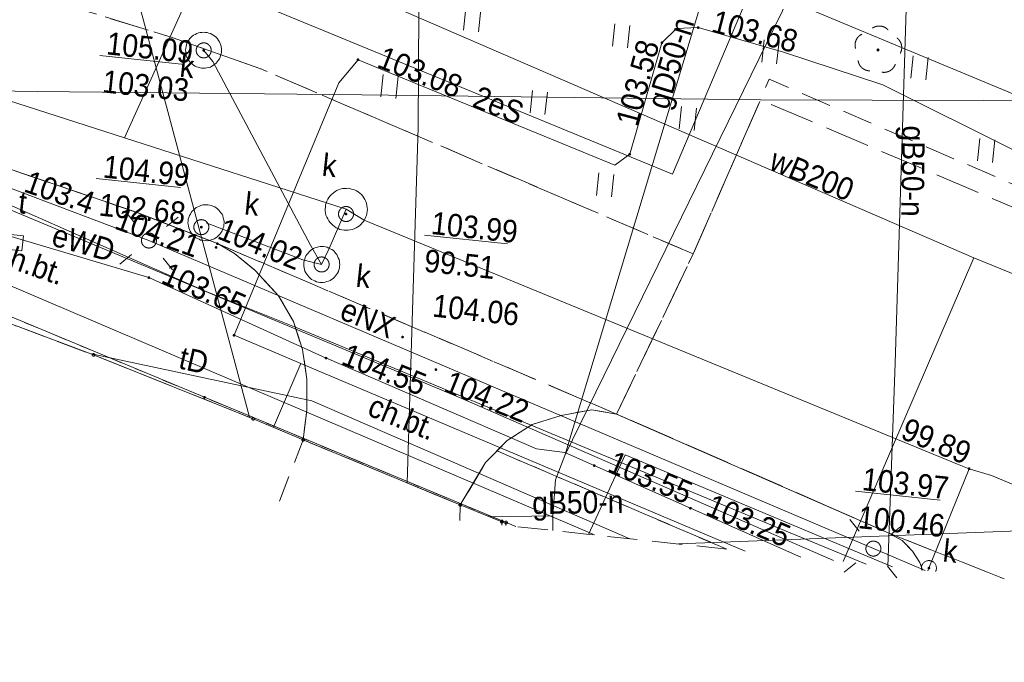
# Model space of a CAD drawing. Header units: millimetres. Extents: x -165388 to 921073, y -295343 to 494042.
# Tile 5 of 117: x -117947 to -85123, y -157061 to -135632. Entities that reach past the tile are written whole.
import ezdxf
from ezdxf.xclip import XClip

# ---------------------------------------------------------------- set-up
doc = ezdxf.new("R2010")
doc.units = ezdxf.units.MM
doc.header["$MEASUREMENT"] = 0
doc.header["$XCLIPFRAME"] = 0
for name, pattern in [('0.5_0.5', [1000, 500, -500]), ('1.0_0.5', [1500, 1000, -500]), ('1.5_0.5', [2000, 1500, -500]), ('mz1.0_0.5', [1500, 1000, -500])]:
    doc.linetypes.add(name, pattern=pattern)
for name, color, linetype in [('7795.2023_2_203-punkt graniczny', 7, 'Continuous'), ('7795.2023_2_drzewo liściaste (punkt)', 7, 'Continuous'), ('7795.2023_2_punkt o określonej wysokości (sieć elektroenergetyczna)', 7, 'Continuous'), ('7795.2023_2_punkt o określonej wysokości (sieć kanalizacyjna)', 7, 'Continuous'), ('7795.2023_2_punkt wysokościowy sztuczny', 7, 'Continuous'), ('Zagospodarowanie - Budynki', 7, 'Continuous')]:
    doc.layers.add(name, color=color, linetype=linetype)
for name, color, linetype, lineweight, true_color in [('7795.2023_2_218-kontur użytku gruntowego_Nr_pióra__3', 7, 'Continuous', 18, 0x959595), ('7795.2023_2_drzewo liściaste (punkt)_Nr_pióra__94', 7, 'Continuous', 18, 0x4a4a4a), ('7795.2023_2_komora podziemna - przewód kanalizacyjny (powierzchnia)_Nr_pióra__34', 7, 'Continuous', 18, 0x4a4a4a), ('7795.2023_2_przewód elektroenergetyczny (linia)-Atr1_Nr_pióra__1', 7, 'Continuous', 18, 0x4c4c4c), ('7795.2023_2_przewód elektroenergetyczny (linia)_Nr_pióra__1', 7, 'Continuous', 18, 0x4c4c4c), ('7795.2023_2_przewód gazowy (linia)_Nr_pióra__40', 7, 'Continuous', 18, 0xbcbcbc), ('7795.2023_2_przewód kanalizacyjny (linia)_Nr_pióra__34', 7, 'Continuous', 18, 0x4a4a4a), ('7795.2023_2_przewód telekomunikacyjny (linia)-Atr1_Nr_pióra__30', 7, 'Continuous', 18, 0x969696), ('7795.2023_2_przewód telekomunikacyjny (linia)_Nr_pióra__30', 7, 'Continuous', 18, 0x969696), ('7795.2023_2_przewód wodociągowy (linia)-Atr1_Nr_pióra__5', 7, 'Continuous', 18, 0x1d1d1d), ('7795.2023_2_przewód wodociągowy (linia)_Nr_pióra__5', 7, 'Continuous', 18, 0x1d1d1d), ('7795.2023_2_Punkt budynku_Nr_pióra__5', 7, 'Continuous', 18, 0x1d1d1d), ('7795.2023_2_punkt o określonej wysokości (sieć elektroenergetyczna)-Atr2_Nr_pióra__1', 7, 'Continuous', 18, 0x4c4c4c), ('7795.2023_2_punkt o określonej wysokości (sieć kanalizacyjna)-Atr2_Nr_pióra__34', 7, 'Continuous', 18, 0x4a4a4a), ('7795.2023_2_punkt o określonej wysokości (sieć kanalizacyjna)-Atr3_Nr_pióra__34', 7, 'Continuous', 18, 0x4a4a4a), ('7795.2023_2_studzienka - przewód kanalizacyjny (powierzchnia)-Atr17_Nr_pióra__34', 7, 'Continuous', 18, 0x4a4a4a), ('7795.2023_2_studzienka - przewód kanalizacyjny (powierzchnia)_Nr_pióra__34', 7, 'Continuous', 18, 0x4a4a4a)]:
    doc.layers.add(name, color=color, linetype=linetype, lineweight=lineweight, true_color=true_color)
for name, color, linetype, lineweight in [('7795.2023_2_219-działka ewidencyjna_Nr_pióra__7', 7, 'Continuous', 18), ('7795.2023_2_312-budynek ewidencyjny_Nr_pióra__7', 7, 'Continuous', 18), ('7795.2023_2_320-blok - kondygnacja nadziemna_Nr_pióra__7', 7, 'Continuous', 18), ('7795.2023_2_348-blok - przejazd przez budynek_Nr_pióra__7', 7, 'Continuous', 18), ('7795.2023_2_chodnik (powierzchnia)-Atr17_Nr_pióra__7', 7, 'Continuous', 18), ('7795.2023_2_chodnik (powierzchnia)_Nr_pióra__7', 7, 'Continuous', 18), ('7795.2023_2_jezdnia (powierzchnia)_Nr_pióra__7', 7, 'Continuous', 18), ('7795.2023_2_krawężnik (linia)_Nr_pióra__7', 7, 'Continuous', 18), ('7795.2023_2_latarnia (punkt)_Nr_pióra__7', 7, 'Continuous', 18), ('7795.2023_2_przewód gazowy (linia)-Atr1_Nr_pióra__7', 7, 'Continuous', 18), ('7795.2023_2_punkt o określonej wysokości (sieć kanalizacyjna)-Atr2_Nr_pióra__7', 7, 'Continuous', 18), ('7795.2023_2_punkt wysokościowy sztuczny-Atr2_Nr_pióra__7', 7, 'Continuous', 18), ('7795.2023_2_trawnik (powierzchnia) - symbol_Nr_pióra__7', 7, 'Continuous', 18), ('7795.2023_2_trawnik (powierzchnia)_Nr_pióra__7', 7, 'Continuous', 18), ('7795.2023_2_właz okrągły - siec kanalizacyjna (punkt)-Atr17_Nr_pióra__7', 7, 'Continuous', 18), ('7795.2023_2_właz okrągły - siec kanalizacyjna (punkt)_Nr_pióra__7', 7, 'Continuous', 18), ('7795.2023_2_właz prostokątny - siec telekomunikacyjna (punkt)-Atr17_Nr_pióra__7', 7, 'Continuous', 18), ('7795.2023_2_właz prostokątny - siec telekomunikacyjna (punkt)_Nr_pióra__7', 7, 'Continuous', 18)]:
    doc.layers.add(name, color=color, linetype=linetype, lineweight=lineweight)
doc.styles.add('GENERATED_STYLE_1', font='txt')

# ---------------------------------------------------------------- blocks, each defined once
blk = doc.blocks.new('Rysunek_1_2', base_point=(-8073115860, -4958828181))
at = {"layer": '7795.2023_2_203-punkt graniczny', "linetype": 'Continuous', "lineweight": 0, "true_color": 0x000000}
for points in [[(-111741, -148229, 1), (-111831, -148220, 1)], [(-101824, -152350, 1), (-101913, -152340, 1)]]:
    blk.add_hatch(color=18, dxfattribs=at).paths.add_polyline_path(points)
at = {"layer": '7795.2023_2_drzewo liściaste (punkt)', "linetype": 'Continuous', "lineweight": 0, "true_color": 0x4a4a4a}
blk.add_hatch(color=251, dxfattribs=at).paths.add_polyline_path([(-89284, -136647, 1), (-89383, -136636, 1)])
at = {"layer": '7795.2023_2_punkt o określonej wysokości (sieć elektroenergetyczna)', "linetype": 'Continuous', "lineweight": 0, "true_color": 0x4c4c4c}
for points in [[(-95284, -135903, 1), (-95373, -135893, 1)], [(-96494, -136407, 1), (-96584, -136397, 1)], [(-106622, -136971, 1), (-106712, -136961, 1)], [(-97567, -140124, 1), (-97656, -140114, 1)], [(-113596, -144239, 1), (-113686, -144229, 1)], [(-111800, -144653, 1), (-111890, -144643, 1)], [(-110755, -146163, 1), (-110845, -146153, 1)], [(-107689, -146924, 1), (-107778, -146914, 1)], [(-98750, -150507, 1), (-98839, -150497, 1)], [(-95543, -151927, 1), (-95632, -151917, 1)]]:
    blk.add_hatch(color=251, dxfattribs=at).paths.add_polyline_path(points)
at = {"layer": '7795.2023_2_punkt o określonej wysokości (sieć kanalizacyjna)', "linetype": 'Continuous', "lineweight": 0, "true_color": 0x4a4a4a}
for points in [[(-111768, -136661, 1), (-111858, -136651, 1)], [(-107023, -142117, 1), (-107112, -142108, 1)], [(-111847, -142556, 1), (-111937, -142546, 1)], [(-86250, -150610, 1), (-86339, -150600, 1)], [(-87591, -153926, 1), (-87680, -153916, 1)]]:
    blk.add_hatch(color=251, dxfattribs=at).paths.add_polyline_path(points)
at = {"layer": '7795.2023_2_punkt wysokościowy sztuczny', "linetype": 'Continuous', "lineweight": 0, "true_color": 0x000000}
for points in [[(-111313, -143106, 1), (-111402, -143096, 1)], [(-111356, -143232, 1), (-111446, -143222, 1)], [(-105140, -146221, 1), (-105229, -146212, 1)], [(-104029, -147306, 1), (-104118, -147296, 1)]]:
    blk.add_hatch(color=18, dxfattribs=at).paths.add_polyline_path(points)
at = {"layer": '7795.2023_2_218-kontur użytku gruntowego_Nr_pióra__3', "linetype": '0.5_0.5', "flags": 128}
for points in [[(-111786, -148225), (-121972, -143985)], [(-101868, -152345), (-111786, -148225)], [(-101871, -152485), (-101868, -152345)], [(-101406, -152535), (-101868, -152345)]]:
    blk.add_lwpolyline(points, dxfattribs=at)
at = {"layer": '7795.2023_2_219-działka ewidencyjna_Nr_pióra__7', "linetype": 'Continuous', "flags": 128}
for points in [[(-111786, -148225), (-121972, -143985)], [(-101868, -152345), (-111786, -148225)], [(-101868, -152345), (-101871, -152485)], [(-101406, -152535), (-101868, -152345)]]:
    blk.add_lwpolyline(points, dxfattribs=at)
at = {"layer": '7795.2023_2_312-budynek ewidencyjny_Nr_pióra__7', "linetype": 'Continuous', "flags": 128}
for points in [[(-118000, -145869), (-115486, -146812)], [(-115486, -146812), (-110163, -148942)], [(-110163, -148942), (-108498, -149643)], [(-108498, -149643), (-103260, -151814)], [(-103260, -151814), (-101872, -152375)], [(-101872, -152375), (-101874, -152485)], [(-101736, -152500), (-101734, -152400)], [(-101734, -152400), (-101403, -152536)]]:
    blk.add_lwpolyline(points, dxfattribs=at)
at = {"layer": '7795.2023_2_320-blok - kondygnacja nadziemna_Nr_pióra__7', "linetype": 'Continuous', "flags": 128}
for points in [[(-110163, -148942), (-115486, -146812), (-118000, -145869), (-120249, -145085), (-123238, -144161), (-125817, -143452), (-128216, -142843), (-130571, -142299), (-132531, -141908), (-134869, -141486), (-137303, -141115), (-139708, -140746), (-140252, -142166), (-143310, -141889), (-143362, -140495), (-146777, -140270), (-148782, -140206), (-150580, -140184), (-152590, -140261), (-153322, -141932), (-154474, -144949)], [(-101874, -152485), (-101872, -152375), (-103260, -151814), (-108498, -149643), (-110163, -148942)]]:
    blk.add_lwpolyline(points, dxfattribs=at)
at = {"layer": '7795.2023_2_348-blok - przejazd przez budynek_Nr_pióra__7', "linetype": '1.0_0.5', "flags": 128}
blk.add_lwpolyline([(-103272, -152335), (-103260, -151814), (-108498, -149643), (-109289, -151690)], dxfattribs=at)
at = {"layer": '7795.2023_2_chodnik (powierzchnia)_Nr_pióra__7', "linetype": 'mz1.0_0.5', "flags": 128}
for points in [[(-153406, -135719), (-150020, -135809), (-140956, -136157), (-135309, -136772), (-129961, -137637), (-125118, -138619), (-122182, -139376), (-118234, -140634), (-114090, -142044), (-111357, -143101), (-110790, -143433), (-110096, -144001), (-109321, -144838), (-108820, -145696), (-108518, -146634), (-108373, -147625), (-108372, -148651), (-108498, -149643), (-110163, -148942), (-115486, -146812), (-118000, -145869), (-120249, -145085), (-123238, -144161), (-125817, -143452), (-128216, -142843), (-130571, -142299), (-132531, -141908), (-134869, -141486), (-137303, -141115), (-139708, -140746), (-140252, -142166), (-143310, -141889), (-143362, -140495), (-146777, -140270), (-148782, -140206), (-150580, -140184), (-152590, -140261), (-153914, -140106)], [(-102031, -150014), (-101692, -149669), (-100861, -149134), (-99892, -148826), (-98877, -148643), (-98047, -148782), (-88968, -152752), (-88532, -153000), (-88178, -153350), (-87937, -153728), (-87855, -153988)], [(-94376, -153289), (-102031, -150014)]]:
    blk.add_lwpolyline(points, dxfattribs=at)
blk.add_lwpolyline([(-111357, -143101), (-98047, -148782), (-98877, -148643), (-99892, -148826), (-100861, -149134), (-101692, -149669), (-102414, -150396), (-103260, -151814), (-108498, -149643), (-108372, -148651), (-108373, -147625), (-108518, -146634), (-108820, -145696), (-109321, -144838), (-110096, -144001), (-110790, -143433)], close=True, dxfattribs=at)
at = {"layer": '7795.2023_2_drzewo liściaste (punkt)_Nr_pióra__94', "linetype": 'Continuous'}
for centre, start, end in [((-89291, -136244), 43.1542, 124.6102), ((-89698, -136478), 115.1902, 196.4302), ((-88942, -136559), 331.3342, 52.5742), ((-89602, -136939), 187.1032, 268.7532), ((-89134, -136989), 259.0112, 340.6612)]:
    blk.add_arc(centre, 400, start, end, dxfattribs=at)
at = {"layer": '7795.2023_2_jezdnia (powierzchnia)_Nr_pióra__7', "linetype": '1.5_0.5', "flags": 128}
blk.add_lwpolyline([(-140956, -136157), (-142626, -129692), (-142179, -129459), (-141775, -129160), (-141596, -128988), (-141291, -128588), (-133103, -129607), (-132909, -129949), (-132682, -130275), (-132512, -130475), (-132231, -130756), (-131915, -131001), (-131576, -131219), (-131223, -131397), (-130030, -131616), (-128380, -131984), (-126089, -132481), (-124107, -132934), (-121609, -133564), (-118443, -134517), (-112834, -136235), (-109947, -137258), (-95494, -143444), (-98047, -148782), (-111357, -143101), (-114090, -142044), (-118234, -140634), (-122182, -139376), (-125118, -138619), (-129961, -137637), (-135309, -136772)], close=True, dxfattribs=at)
for points in [[(-95494, -143444), (-93253, -138303), (-74055, -146476), (-74329, -146879), (-75860, -150466), (-75954, -150687), (-75967, -151179), (-75801, -151508), (-75400, -151803), (-68952, -154515), (-67983, -154951), (-67735, -155078), (-66824, -155488), (-65883, -155810), (-65658, -155874), (-64686, -156089), (-63695, -156225), (-63463, -156220), (-62463, -156186), (-61512, -156127), (-61287, -156091), (-60325, -155842), (-59423, -155406), (-59261, -155303), (-58489, -154671), (-57863, -153894), (-57823, -153807), (-59180, -157061)], [(-85125, -154280), (-88968, -152752), (-98047, -148782), (-95494, -143444)], [(-88968, -152752), (-85125, -154280)], [(-87855, -153988), (-87937, -153728), (-88178, -153350), (-88532, -153000), (-88968, -152752)]]:
    blk.add_lwpolyline(points, dxfattribs=at)
at = {"layer": '7795.2023_2_komora podziemna - przewód kanalizacyjny (powierzchnia)_Nr_pióra__34', "linetype": 'Continuous', "flags": 128}
for points in [[(-111217, -136720), (-111232, -136768), (-111248, -136827), (-111264, -136886), (-111291, -136943), (-111326, -136990), (-111361, -137036), (-111396, -137083), (-111440, -137118), (-111484, -137154), (-111537, -137178), (-111591, -137213), (-111653, -137226), (-111705, -137241), (-111766, -137244), (-111826, -137248), (-111877, -137252), (-111936, -137236), (-111994, -137220), (-112053, -137203), (-112100, -137178), (-112158, -137152), (-112203, -137107), (-112250, -137072), (-112285, -137028), (-112321, -136984), (-112345, -136931), (-112370, -136878), (-112394, -136825), (-112408, -136763), (-112411, -136702), (-112415, -136642), (-112410, -136592), (-112403, -136532), (-112387, -136474), (-112371, -136415), (-112345, -136367), (-112309, -136311), (-112274, -136264), (-112240, -136228), (-112195, -136182), (-112151, -136147), (-112098, -136122), (-112045, -136098), (-111982, -136074), (-111930, -136060), (-111870, -136056), (-111809, -136053), (-111749, -136059), (-111699, -136065), (-111641, -136081), (-111582, -136097), (-111535, -136122), (-111478, -136159), (-111432, -136194), (-111385, -136229), (-111350, -136273), (-111315, -136327), (-111290, -136370), (-111265, -136423), (-111242, -136486), (-111227, -136538), (-111224, -136598), (-111220, -136659)], [(-106364, -142027), (-106372, -142097), (-106389, -142165), (-106417, -142233), (-106443, -142290), (-106479, -142347), (-106525, -142402), (-106572, -142457), (-106617, -142503), (-106671, -142537), (-106735, -142571), (-106798, -142604), (-106861, -142628), (-106933, -142640), (-106995, -142653), (-107066, -142656), (-107135, -142648), (-107205, -142641), (-107273, -142624), (-107331, -142597), (-107398, -142570), (-107455, -142534), (-107510, -142488), (-107556, -142442), (-107601, -142397), (-107645, -142342), (-107679, -142278), (-107712, -142215), (-107736, -142152), (-107749, -142090), (-107762, -142018), (-107764, -141947), (-107757, -141878), (-107749, -141808), (-107733, -141750), (-107705, -141682), (-107678, -141615), (-107642, -141558), (-107596, -141503), (-107551, -141457), (-107495, -141413), (-107440, -141369), (-107386, -141334), (-107323, -141301), (-107261, -141287), (-107188, -141265), (-107127, -141261), (-107057, -141259), (-106986, -141256), (-106917, -141274), (-106849, -141291), (-106790, -141308), (-106724, -141345), (-106666, -141371), (-106611, -141417), (-106556, -141463), (-106511, -141519), (-106477, -141573), (-106442, -141626), (-106409, -141690), (-106385, -141753), (-106373, -141825), (-106361, -141897), (-106357, -141957)], [(-111139, -142471), (-111145, -142530), (-111161, -142579), (-111187, -142637), (-111213, -142694), (-111238, -142742), (-111274, -142788), (-111319, -142834), (-111363, -142869), (-111407, -142905), (-111461, -142939), (-111514, -142964), (-111565, -142978), (-111627, -142992), (-111679, -143006), (-111739, -143000), (-111800, -143003), (-111858, -142987), (-111918, -142981), (-111965, -142955), (-112023, -142929), (-112070, -142904), (-112117, -142869), (-112162, -142824), (-112198, -142780), (-112233, -142736), (-112268, -142682), (-112292, -142629), (-112307, -142577), (-112320, -142515), (-112334, -142453), (-112339, -142403), (-112332, -142343), (-112326, -142283), (-112309, -142225), (-112283, -142167), (-112258, -142120), (-112232, -142062), (-112196, -142015), (-112152, -141980), (-112107, -141935), (-112063, -141899), (-112010, -141874), (-111957, -141850), (-111905, -141825), (-111843, -141812), (-111792, -141807), (-111731, -141804), (-111672, -141810), (-111612, -141817), (-111553, -141833), (-111505, -141848), (-111447, -141875), (-111401, -141910), (-111354, -141945), (-111308, -141980), (-111272, -142024), (-111238, -142078), (-111202, -142122), (-111178, -142175), (-111164, -142237), (-111150, -142289), (-111136, -142350), (-111133, -142411)], [(-107285, -143859), (-107291, -143919), (-107308, -143978), (-107323, -144026), (-107349, -144084), (-107384, -144130), (-107420, -144177), (-107455, -144223), (-107499, -144259), (-107553, -144293), (-107597, -144329), (-107650, -144353), (-107712, -144367), (-107763, -144381), (-107825, -144395), (-107886, -144398), (-107946, -144392), (-107995, -144387), (-108054, -144370), (-108111, -144344), (-108169, -144318), (-108216, -144293), (-108263, -144257), (-108308, -144212), (-108344, -144168), (-108379, -144124), (-108404, -144071), (-108438, -144017), (-108453, -143966), (-108466, -143904), (-108471, -143853), (-108475, -143792), (-108478, -143732), (-108462, -143673), (-108446, -143614), (-108430, -143566), (-108404, -143508), (-108379, -143461), (-108334, -143415), (-108298, -143369), (-108254, -143333), (-108210, -143298), (-108156, -143263), (-108104, -143239), (-108052, -143224), (-107990, -143211), (-107928, -143197), (-107867, -143194), (-107818, -143199), (-107758, -143205), (-107699, -143222), (-107642, -143248), (-107594, -143273), (-107537, -143299), (-107490, -143335), (-107455, -143379), (-107409, -143424), (-107374, -143468), (-107349, -143521), (-107325, -143574), (-107300, -143626), (-107287, -143688), (-107282, -143739), (-107279, -143800)]]:
    blk.add_lwpolyline(points, close=True, dxfattribs=at)
at = {"layer": '7795.2023_2_krawężnik (linia)_Nr_pióra__7', "linetype": 'Continuous', "flags": 128}
for points in [[(-122182, -139376), (-118234, -140634), (-114090, -142044), (-111357, -143101), (-110790, -143433), (-110096, -144001), (-109321, -144838), (-108820, -145696), (-108518, -146634), (-108373, -147625), (-108372, -148651), (-108498, -149643)], [(-103260, -151814), (-102414, -150396), (-101692, -149669), (-100861, -149134), (-99892, -148826), (-98877, -148643), (-98047, -148782), (-88968, -152752), (-88532, -153000), (-88178, -153350), (-87937, -153728), (-87855, -153988)]]:
    blk.add_lwpolyline(points, dxfattribs=at)
at = {"layer": '7795.2023_2_latarnia (punkt)_Nr_pióra__7', "linetype": 'Continuous'}
for p, q in [((-114110, -142413), (-114423, -142024)), ((-113055, -142526), (-112666, -142213)), ((-114223, -143468), (-114611, -143781)), ((-113168, -143581), (-112854, -143969)), ((-89957, -152685), (-90270, -152297)), ((-88902, -152798), (-88513, -152485)), ((-90070, -153740), (-90459, -154054)), ((-89015, -153853), (-88702, -154242))]:
    blk.add_line(p, q, dxfattribs=at)
for centre in [(-113639, -142997), (-89487, -153270)]:
    blk.add_circle(centre, 250, dxfattribs=at)
at = {"layer": '7795.2023_2_przewód elektroenergetyczny (linia)_Nr_pióra__1', "linetype": 'Continuous', "flags": 128}
for points in [[(-60928, -148054), (-66657, -145670), (-68437, -144926), (-93517, -134483), (-96184, -140785), (-114312, -133320), (-114384, -133524), (-110288, -148888)], [(-108578, -147100), (-110800, -146158), (-107303, -137743), (-106667, -136966), (-98104, -140489), (-97611, -140119), (-96539, -136402), (-96046, -135932), (-95328, -135898), (-92489, -136716), (-89167, -137806), (-80241, -142262), (-59013, -151206), (-58516, -151068), (-56247, -145196), (-51850, -134574), (-51323, -134068), (-49938, -134568), (-44066, -136980)], [(-153560, -137044), (-143287, -137164), (-129189, -138877), (-122511, -140196), (-122233, -140316), (-103212, -148269), (-90821, -153670)], [(-141047, -136912), (-123777, -139618), (-118346, -141216), (-113639, -142997)], [(-153597, -137368), (-147136, -137426), (-140743, -137739), (-137800, -138145), (-132042, -138752), (-125818, -139801), (-121141, -140926), (-118490, -141713), (-111845, -144648), (-108673, -145923), (-92777, -152535), (-89731, -153787)], [(-72953, -138357), (-73490, -138490), (-78363, -138350), (-93253, -138303), (-106541, -138136), (-117360, -138022), (-129842, -137841), (-134753, -137777), (-137717, -137842)], [(-153664, -137947), (-146879, -138027), (-136069, -139165), (-125073, -140826), (-113641, -144234), (-107734, -146919), (-107724, -146920), (-100716, -149944), (-99774, -150065), (-98795, -150502), (-95588, -151922), (-91909, -153553)], [(-113639, -142997), (-89487, -153270)], [(-108578, -147100), (-109489, -149225)], [(-108578, -147100), (-93765, -153354)], [(-88853, -153881), (-97760, -150140), (-98981, -152795)], [(-89487, -153270), (-87761, -153998)]]:
    blk.add_lwpolyline(points, dxfattribs=at)
at = {"layer": '7795.2023_2_przewód gazowy (linia)_Nr_pióra__40', "linetype": 'Continuous', "flags": 128}
for points in [[(-100177, -152667), (-100171, -152175), (-100083, -150978), (-99774, -150166), (-91138, -121483)], [(-104573, -123533), (-104666, -139222), (-105032, -151081)], [(-89009, -153864), (-88763, -147082), (-88118, -126332), (-88087, -124445), (-88077, -123702)], [(-88118, -126332), (-99774, -150166)], [(-100171, -152175), (-102286, -152210)]]:
    blk.add_lwpolyline(points, dxfattribs=at)
at = {"layer": '7795.2023_2_przewód kanalizacyjny (linia)_Nr_pióra__34', "linetype": 'Continuous', "flags": 128}
for points in [[(-114459, -139570), (-109119, -127752)], [(-137149, -132261), (-114459, -139570), (-107061, -141952)], [(-107882, -143795), (-108255, -143152), (-111511, -137030), (-111813, -136656)], [(-107061, -141952), (-107633, -143259), (-107882, -143795)], [(-107061, -141952), (-106466, -142318), (-86680, -150453), (-86294, -150605)], [(-107882, -143795), (-108508, -143638), (-111736, -142407)], [(-87635, -153921), (-86294, -150605)], [(-86294, -150605), (-85545, -150836), (-74568, -155412)], [(-52037, -151430), (-95990, -153116)], [(-87635, -153921), (-87673, -154007)]]:
    blk.add_lwpolyline(points, dxfattribs=at)
at = {"layer": '7795.2023_2_przewód telekomunikacyjny (linia)_Nr_pióra__30', "linetype": 'Continuous', "flags": 128}
for points in [[(-121407, -143030), (-120786, -143428), (-98787, -152816)], [(-97611, -152942), (-108208, -148347), (-115612, -146768)]]:
    blk.add_lwpolyline(points, dxfattribs=at)
at = {"layer": '7795.2023_2_przewód wodociągowy (linia)_Nr_pióra__5', "linetype": 'Continuous', "flags": 128}
for points in [[(-67179, -151296), (-86134, -143572), (-114881, -131127), (-114379, -129914)], [(-86134, -143572), (-90490, -153705)]]:
    blk.add_lwpolyline(points, dxfattribs=at)
at = {"layer": '7795.2023_2_Punkt budynku_Nr_pióra__5', "linetype": 'Continuous'}
for centre in [(-115486, -146812), (-110163, -148942), (-108498, -149643), (-103260, -151814), (-101872, -152375), (-101734, -152400)]:
    blk.add_circle(centre, 45, dxfattribs=at)
at = {"layer": '7795.2023_2_punkt o określonej wysokości (sieć kanalizacyjna)-Atr2_Nr_pióra__7', "linetype": 'Continuous', "flags": 128}
for points in [[(-115280, -136823), (-112453, -137126)], [(-115393, -140932), (-112592, -141232)], [(-104455, -142814), (-101686, -143111)], [(-90086, -151355), (-87259, -151658)]]:
    blk.add_lwpolyline(points, dxfattribs=at)
at = {"layer": '7795.2023_2_studzienka - przewód kanalizacyjny (powierzchnia)_Nr_pióra__34', "linetype": 'Continuous', "flags": 128}
for points in [[(-87877, -153985), (-87881, -153965), (-87889, -153944), (-87886, -153914), (-87884, -153894), (-87882, -153874), (-87879, -153844), (-87867, -153826), (-87853, -153797), (-87841, -153778), (-87829, -153759), (-87807, -153741), (-87795, -153723), (-87774, -153715), (-87752, -153697), (-87731, -153689), (-87710, -153681), (-87679, -153675), (-87658, -153667), (-87629, -153670), (-87609, -153672), (-87589, -153674), (-87559, -153678), (-87540, -153690), (-87511, -153703), (-87493, -153715), (-87474, -153727), (-87456, -153749), (-87437, -153761), (-87429, -153782), (-87412, -153804), (-87404, -153825), (-87396, -153846), (-87389, -153877), (-87381, -153898), (-87385, -153928), (-87387, -153947)], [(-87387, -153947), (-87389, -153967), (-87392, -153997), (-87404, -154016), (-87413, -154035)]]:
    blk.add_lwpolyline(points, dxfattribs=at)
at = {"layer": '7795.2023_2_trawnik (powierzchnia) - symbol_Nr_pióra__7', "linetype": 'Continuous'}
for p, q in [((-103153, -135986), (-103073, -135240)), ((-102656, -136039), (-102576, -135293)), ((-98182, -136519), (-98102, -135773)), ((-97685, -136572), (-97605, -135826)), ((-93210, -137052), (-93130, -136306)), ((-92713, -137105), (-92633, -136359)), ((-88239, -137584), (-88159, -136839)), ((-87742, -137638), (-87662, -136892)), ((-105906, -138205), (-105826, -137459)), ((-105408, -138258), (-105328, -137513)), ((-100934, -138738), (-100854, -137992)), ((-100437, -138791), (-100357, -138046)), ((-95963, -139271), (-95883, -138525)), ((-95465, -139324), (-95385, -138578)), ((-86019, -140337), (-85940, -139591)), ((-85522, -140390), (-85442, -139644)), ((-98715, -141490), (-98635, -140745)), ((-98218, -141544), (-98138, -140798))]:
    blk.add_line(p, q, dxfattribs=at)
at = {"layer": '7795.2023_2_trawnik (powierzchnia)_Nr_pióra__7', "linetype": 'mz1.0_0.5', "flags": 128}
for points in [[(-133543, -123012), (-93853, -123072), (-87867, -123151), (-81942, -123233), (-81025, -136627), (-80672, -142910), (-92959, -137621), (-93253, -138303), (-95494, -143444), (-109947, -137258), (-112834, -136235), (-118443, -134517), (-121609, -133564), (-124107, -132934), (-126089, -132481), (-128380, -131984), (-130030, -131616), (-131223, -131397), (-131576, -131219), (-131915, -131001), (-132231, -130756), (-132512, -130475), (-132682, -130275), (-132909, -129949), (-133103, -129607), (-133265, -129237), (-133384, -128852), (-133473, -128461), (-133489, -128328), (-133550, -127024), (-133585, -124436)], [(-94376, -153289), (-101406, -152535), (-101734, -152400), (-101872, -152375), (-103260, -151814), (-102414, -150396), (-102031, -150014)]]:
    blk.add_lwpolyline(points, close=True, dxfattribs=at)
at = {"layer": '7795.2023_2_właz okrągły - siec kanalizacyjna (punkt)_Nr_pióra__7', "linetype": 'Continuous'}
for centre in [(-111813, -136656), (-107068, -142113), (-111892, -142551), (-107882, -143795)]:
    blk.add_circle(centre, 250, dxfattribs=at)
at = {"layer": '7795.2023_2_właz prostokątny - siec telekomunikacyjna (punkt)_Nr_pióra__7', "linetype": 'Continuous', "flags": 128}
blk.add_lwpolyline([(-118620, -143258), (-117875, -143338), (-117821, -142841), (-118567, -142761)], close=True, dxfattribs=at)
at = {"layer": '7795.2023_2_chodnik (powierzchnia)-Atr17_Nr_pióra__7', "linetype": 'Continuous', "char_height": 750, "attachment_point": 4, "style": 'GENERATED_STYLE_1'}
for insert, rotation in [((-118677, -143392), 340.9332), ((-106259, -148464), 337.8502)]:
    blk.add_mtext('\\A1;{\\W0.900000x;\\fArial|b0|i0|c238|p38;ch.bt.}', dxfattribs=dict(at, insert=insert, rotation=rotation))
at = {"layer": '7795.2023_2_przewód elektroenergetyczny (linia)-Atr1_Nr_pióra__1', "linetype": 'Continuous', "char_height": 750, "attachment_point": 4, "style": 'GENERATED_STYLE_1'}
for s, insert, rotation in [('\\A1;{\\W0.900000x;\\fArial|b0|i0|c238|p38;2eS}', (-102762, -138172), 338.1172), ('\\A1;{\\W0.900000x;\\fArial|b0|i0|c238|p38;eWD}', (-116829, -142792), 344.3252), ('\\A1;{\\W0.900000x;\\fArial|b0|i0|c238|p38;eNX}', (-107187, -145247), 337.9232)]:
    blk.add_mtext(s, dxfattribs=dict(at, insert=insert, rotation=rotation))
at = {"layer": '7795.2023_2_przewód gazowy (linia)-Atr1_Nr_pióra__7', "linetype": 'Continuous', "char_height": 750, "attachment_point": 4, "style": 'GENERATED_STYLE_1'}
for s, insert, rotation in [('\\A1;{\\W0.900000x;\\fArial|b0|i0|c238|p38;gD50-n}', (-96590, -138592), 73.2462), ('\\A1;{\\W0.900000x;\\fArial|b0|i0|c238|p38;gB50-n}', (-88255, -139162), 269.1842), ('\\A1;{\\W0.900000x;\\fArial|b0|i0|c238|p38;gB50-n}', (-100860, -151859), 0.8162)]:
    blk.add_mtext(s, dxfattribs=dict(at, insert=insert, rotation=rotation))
at = {"layer": '7795.2023_2_przewód telekomunikacyjny (linia)-Atr1_Nr_pióra__30', "linetype": 'Continuous', "insert": (-112601, -146890), "char_height": 750, "attachment_point": 4, "rotation": 347.1122, "style": 'GENERATED_STYLE_1'}
blk.add_mtext('\\A1;{\\W0.900000x;\\fArial|b0|i0|c238|p38;tD}', dxfattribs=at)
at = {"layer": '7795.2023_2_przewód wodociągowy (linia)-Atr1_Nr_pióra__5', "linetype": 'Continuous', "insert": (-92866, -140260), "char_height": 750, "attachment_point": 4, "rotation": 337.5522, "style": 'GENERATED_STYLE_1'}
blk.add_mtext('\\A1;{\\W0.900000x;\\fArial|b0|i0|c238|p38;wB200}', dxfattribs=at)
at = {"layer": '7795.2023_2_punkt o określonej wysokości (sieć elektroenergetyczna)-Atr2_Nr_pióra__1', "linetype": 'Continuous', "char_height": 750, "attachment_point": 4, "style": 'GENERATED_STYLE_1'}
for s, insert, rotation in [('\\A1;{\\W0.900000x;\\fArial|b0|i0|c238|p38;103.68}', (-94834, -135671), 345.7102), ('\\A1;{\\W0.900000x;\\fArial|b0|i0|c238|p38;103.58}', (-97714, -139132), 75.1682), ('\\A1;{\\W0.900000x;\\fArial|b0|i0|c238|p38;103.08}', (-105937, -136854), 338.5022), ('\\A1;{\\W0.900000x;\\fArial|b0|i0|c238|p38;103.4}', (-117724, -141004), 340.6272), ('\\A1;{\\W0.900000x;\\fArial|b0|i0|c238|p38;103.65}', (-113123, -144050), 336.4842), ('\\A1;{\\W0.900000x;\\fArial|b0|i0|c238|p38;104.55}', (-107129, -146760), 338.0002), ('\\A1;{\\W0.900000x;\\fArial|b0|i0|c238|p38;103.55}', (-98250, -150336), 337.1162), ('\\A1;{\\W0.900000x;\\fArial|b0|i0|c238|p38;103.25}', (-94976, -151774), 337.0412)]:
    blk.add_mtext(s, dxfattribs=dict(at, insert=insert, rotation=rotation))
at = {"layer": '7795.2023_2_punkt o określonej wysokości (sieć kanalizacyjna)-Atr2_Nr_pióra__34', "linetype": 'Continuous', "char_height": 750, "style": 'GENERATED_STYLE_1'}
for s, insert, attachment_point, rotation in [('\\A1;{\\W0.900000x;\\fArial|b0|i0|c238|p38;105.09}', (-115083, -136795), 7, 353.8822), ('\\A1;{\\W0.900000x;\\fArial|b0|i0|c238|p38;104.99}', (-115196, -140904), 7, 353.8822), ('\\A1;{\\W0.900000x;\\fArial|b0|i0|c238|p38;103.99}', (-104258, -142786), 7, 353.8822), ('\\A1;{\\W0.900000x;\\fArial|b0|i0|c238|p38;99.89}', (-88478, -149241), 4, 337.6142), ('\\A1;{\\W0.900000x;\\fArial|b0|i0|c238|p38;103.97}', (-89889, -151327), 7, 353.8822)]:
    blk.add_mtext(s, dxfattribs=dict(at, insert=insert, attachment_point=attachment_point, rotation=rotation))
at = {"layer": '7795.2023_2_punkt o określonej wysokości (sieć kanalizacyjna)-Atr3_Nr_pióra__34', "linetype": 'Continuous', "char_height": 750, "attachment_point": 7, "rotation": 353.8822, "style": 'GENERATED_STYLE_1'}
for s, insert in [('\\A1;{\\W0.900000x;\\fArial|b0|i0|c238|p38;103.03}', (-115219, -138064)), ('\\A1;{\\W0.900000x;\\fArial|b0|i0|c238|p38;102.68}', (-115332, -142172)), ('\\A1;{\\W0.900000x;\\fArial|b0|i0|c238|p38;99.51}', (-104490, -144043)), ('\\A1;{\\W0.900000x;\\fArial|b0|i0|c238|p38;100.46}', (-90025, -152594))]:
    blk.add_mtext(s, dxfattribs=dict(at, insert=insert))
at = {"layer": '7795.2023_2_punkt wysokościowy sztuczny-Atr2_Nr_pióra__7', "linetype": 'Continuous', "char_height": 750, "attachment_point": 7, "style": 'GENERATED_STYLE_1'}
for s, insert, rotation in [('\\A1;{\\W0.900000x;\\fArial|b0|i0|c238|p38;104.21}', (-114829, -142597), 339.9632), ('\\A1;{\\W0.900000x;\\fArial|b0|i0|c238|p38;104.02}', (-111402, -142926), 337.9122), ('\\A1;{\\W0.900000x;\\fArial|b0|i0|c238|p38;104.06}', (-104214, -145541), 353.8822), ('\\A1;{\\W0.900000x;\\fArial|b0|i0|c238|p38;104.22}', (-103854, -148023), 338.0742)]:
    blk.add_mtext(s, dxfattribs=dict(at, insert=insert, rotation=rotation))
at = {"layer": '7795.2023_2_studzienka - przewód kanalizacyjny (powierzchnia)-Atr17_Nr_pióra__34', "linetype": 'Continuous', "insert": (-87197, -153698), "char_height": 750, "attachment_point": 7, "rotation": 353.8822, "style": 'GENERATED_STYLE_1'}
blk.add_mtext('\\A1;{\\W0.900000x;\\fArial|b0|i0|c238|p38;k}', dxfattribs=at)
blk.add_mtext('\\A1;{\\W0.900000x;\\fArial|b0|i0|c238|p38;k}', dxfattribs=at)
at = {"layer": '7795.2023_2_właz okrągły - siec kanalizacyjna (punkt)-Atr17_Nr_pióra__7', "linetype": 'Continuous', "char_height": 750, "rotation": 353.8822, "style": 'GENERATED_STYLE_1'}
for insert, attachment_point in [((-112597, -137162), 4), ((-107893, -140836), 7), ((-110440, -141753), 4), ((-106723, -144160), 4)]:
    blk.add_mtext('\\A1;{\\W0.900000x;\\fArial|b0|i0|c238|p38;k}', dxfattribs=dict(at, insert=insert, attachment_point=attachment_point))
at = {"layer": '7795.2023_2_właz prostokątny - siec telekomunikacyjna (punkt)-Atr17_Nr_pióra__7', "linetype": 'Continuous', "insert": (-117976, -141711), "char_height": 750, "attachment_point": 4, "rotation": 353.8822, "style": 'GENERATED_STYLE_1'}
blk.add_mtext('\\A1;{\\W0.900000x;\\fArial|b0|i0|c238|p38;t}', dxfattribs=at)

msp = doc.modelspace()

# ---------------------------------------------------------------- block references
at = {"layer": 'Zagospodarowanie - Budynki', "color": 151, "linetype": 'Continuous', "lineweight": 13, "true_color": 0x80c2ff}
ref = msp.add_blockref('Rysunek_1_2', (-8073115859.987, -4958828180.543), dxfattribs=at)
XClip(ref).set_block_clipping_path([(-157094.7839021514, -148080.1650051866), (-43180.5757127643, -160289.8069398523), (-31694.507992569, -53126.4423991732), (-145608.7161819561, -40916.8004645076)])

doc.saveas('drawing.dxf')
